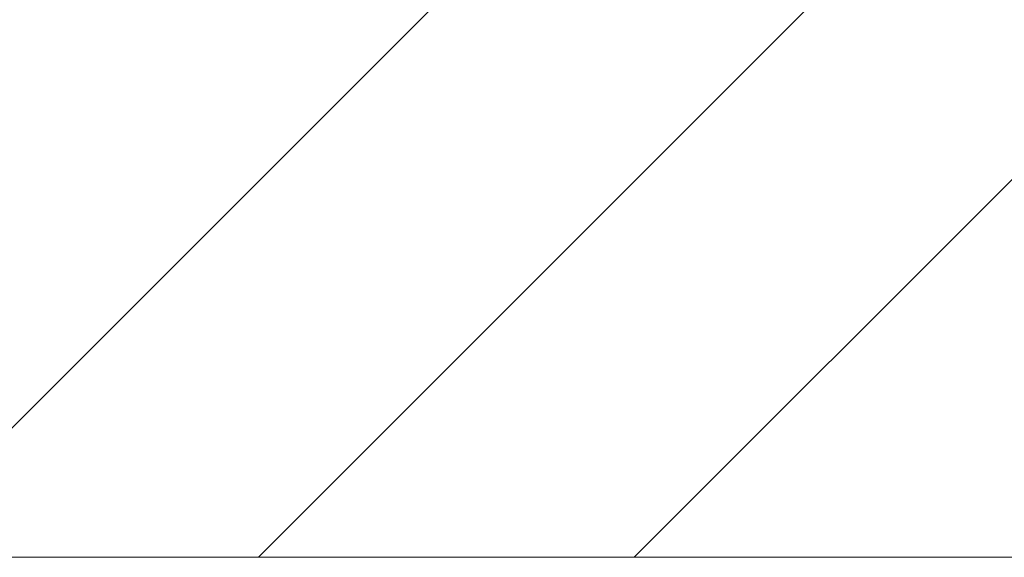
# Model space of a CAD drawing. Header units: millimetres. Extents: x -21522 to 71342, y -39668 to 2056.
# Tile 21 of 256: x -4380 to -4276, y -33092 to -33035. Entities that reach past the tile are written whole.
import ezdxf

# ---------------------------------------------------------------- set-up
doc = ezdxf.new("R2010")
doc.units = ezdxf.units.MM
doc.layers.add('A-WALL', color=113, linetype='Continuous', lineweight=13)
doc.layers.add('A-WALL-PATT', color=111, linetype='Continuous', lineweight=13)

msp = doc.modelspace()

# ---------------------------------------------------------------- hatches: boundary and pattern name
at = {"layer": 'A-WALL-PATT'}
h = msp.add_hatch(dxfattribs=at)
h.set_pattern_fill('FP_1', color=30, style=0, pattern_type=2)
h.set_pattern_definition([(45, (0, 0), (-112.2532, 112.2532), []), (45, (39.69, 0), (0, 224.5064), []), (45, (-39.69, 0), (0, 224.5064), [])])
h.paths.add_polyline_path([(9759.97, -33091.62), (9759.97, -33076.62), (9827.47, -33076.62), (9827.47, -33075.62), (9828.97, -33075.62), (9828.97, -33031.62), (7320.99, -33031.62), (7320.99, -33091.62), (9725.96, -33091.62)])
h.paths.add_polyline_path([(10897.97, -33091.62), (13364.73, -33091.62), (13364.73, -33031.62), (10828.97, -33031.62), (10828.97, -33075.62), (10830.47, -33075.62), (10830.47, -33076.62), (10897.97, -33076.62)])
h.paths.add_polyline_path([(3974.48, -33091.62), (5422.99, -33091.62), (5422.99, -33031.62), (3905.48, -33031.62), (3905.48, -33075.62), (3906.98, -33075.62), (3906.98, -33076.62), (3974.48, -33076.62)])
h.paths.add_polyline_path([(77.85, -33091.62), (836.48, -33091.62), (836.48, -33076.62), (903.98, -33076.62), (903.98, -33075.62), (905.48, -33075.62), (905.48, -33031.62), (8.85, -33031.62), (8.85, -33075.62), (10.35, -33075.62), (10.35, -33076.62), (77.85, -33076.62)])
h.paths.add_polyline_path([(-3275.3, -33091.62), (-3060.15, -33091.62), (-3060.15, -33076.62), (-2992.65, -33076.62), (-2992.65, -33075.62), (-2991.15, -33075.62), (-2991.15, -33031.62), (-4484.01, -33031.62), (-4544.01, -33091.62), (-4187.67, -33091.62)])

# ---------------------------------------------------------------- linework, layer by layer
at = {"layer": 'A-WALL', "color": 30}
msp.add_line((-4544.01, -33091.62), (-3060.15, -33091.62), dxfattribs=at)

doc.saveas('drawing.dxf')
